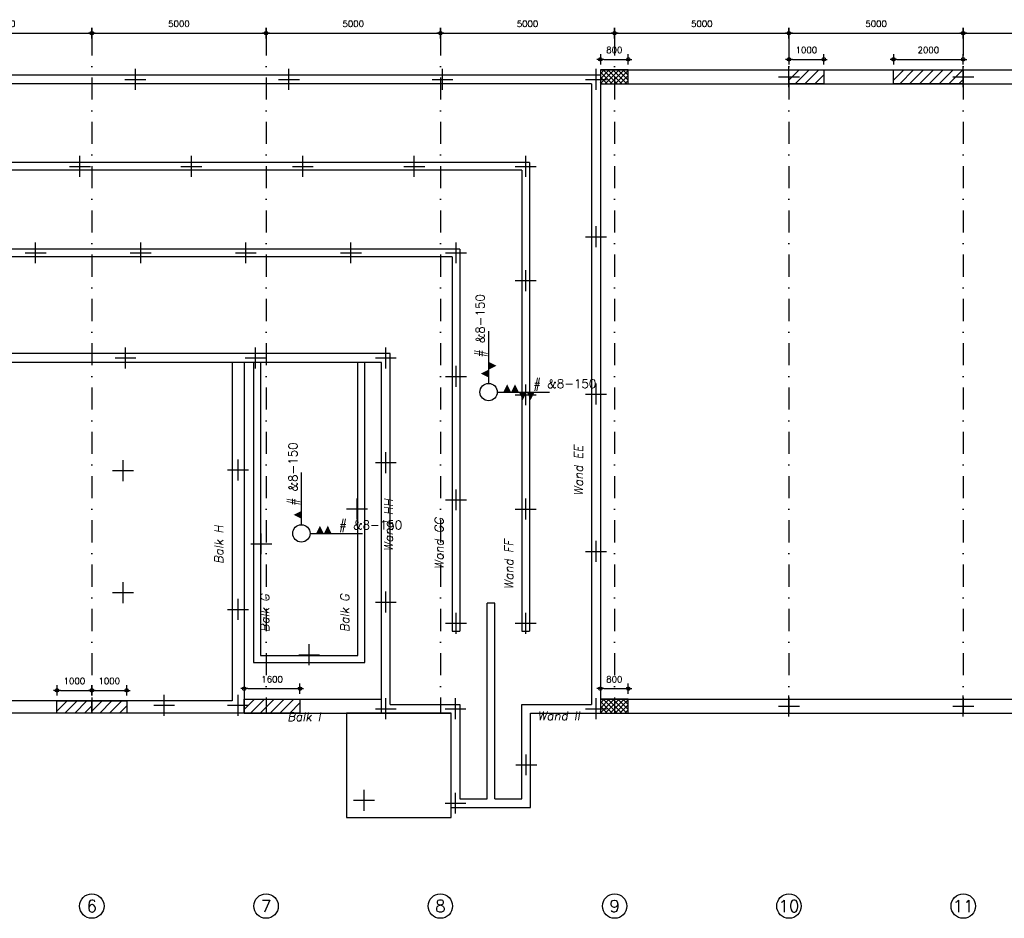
# Model space of a CAD drawing. Extents: x 0 to 139900, y 0 to 143500.
# Tile 22 of 34: x 28431 to 56679, y 88110 to 113885. Entities that reach past the tile are written whole.
import ezdxf
from ezdxf.enums import TextEntityAlignment as Align

# ---------------------------------------------------------------- set-up
doc = ezdxf.new("R2010")
doc.units = 0
doc.header["$LTSCALE"] = 100
doc.header["$PDMODE"] = 3
doc.header["$PDSIZE"] = -3
doc.linetypes.add('DASHDOT2', pattern=[12.7, 6.35, -3.175, 0, -3.175])
doc.layers.get('0').update_dxf_attribs({"linetype": 'CONTINUOUS'})
doc.layers.get('DEFPOINTS').update_dxf_attribs({"linetype": 'CONTINUOUS'})
for name, color, linetype in [('A--A$1C-_CIRKEL', 3, 'CONTINUOUS'), ('A--A23--_F1---_ROOSTER', 8, 'CONTINUOUS'), ('A--L$7A-_STRAMIEN', 1, 'DASHDOT2'), ('A--L$9A-_F123-', 1, 'CONTINUOUS'), ('A--L16--_F123-', 3, 'CONTINUOUS'), ('A--M$1A-_F123-_MAATV', 7, 'CONTINUOUS'), ('A--T$1A-_F123-_0_25MM', 2, 'CONTINUOUS'), ('A--T$1A-_F123-_0_35MM', 3, 'CONTINUOUS')]:
    doc.layers.add(name, color=color, linetype=linetype)
doc.styles.add('0_25', font='ROMANS.shx', dxfattribs={"height": 250})
doc.styles.add('ALFA-0_25', font='ROMANS')
doc.styles.add('BALKEN', font='romand.shx', dxfattribs={"height": 180})
doc.styles.add('MISO', font='ROMANS.shx')
doc.dimstyles.new('DLV18', dxfattribs={"dimscale": 100, "dimtxt": 1.8, "dimasz": 1, "dimexe": 0, "dimexo": 0, "dimgap": 0, "dimtad": 0, "dimdec": 0, "dimrnd": 1, "dimzin": 0, "dimtxsty": 'MISO', "dimblk1": '$DIMDLV', "dimblk2": '$DIMDLV', "dimsah": 1, "dimcen": 0, "dimse1": 1, "dimse2": 1, "dimclrd": 256, "dimclre": 256, "dimclrt": 1, "dimazin": 3, "dimtfac": 1, "dimtdec": 0, "dimtix": 1, "dimtmove": 0, "dimatfit": 3, "dimtvp": 1.5, "dimtolj": 1, "dimtzin": 0})

# ---------------------------------------------------------------- blocks, each defined once
blk = doc.blocks.new('CIRKEL')
at = {"layer": 'A--A$1C-_CIRKEL'}
blk.add_circle((0, 0), 350, dxfattribs=at)
blk = doc.blocks.new('$DIMDLV')
at = {"color": 0}
for p, q in [((-1, 0), (1, 0)), ((0, -1.5), (0, 1.5))]:
    blk.add_line(p, q, dxfattribs=at)
blk.add_circle((0, 0), 0.5, dxfattribs=at)
blk = doc.blocks.new('*D277')
at = {"layer": 'A--M$1A-_F123-_MAATV', "linetype": 'CONTINUOUS'}
blk.add_line((25600, 113497), (30400, 113497), dxfattribs=at)
at = {"layer": 'DEFPOINTS', "color": 0, "linetype": 'CONTINUOUS'}
for p in [(25500, 113497), (30500, 113497), (30500, 113497)]:
    blk.add_point(p, dxfattribs=at)
at = {"layer": 'A--M$1A-_F123-_MAATV', "linetype": 'CONTINUOUS', "xscale": 100, "yscale": 100, "zscale": 100, "rotation": 180}
blk.add_blockref('$DIMDLV', (25500, 113497), dxfattribs=at)
at = {"layer": 'A--M$1A-_F123-_MAATV', "linetype": 'CONTINUOUS', "xscale": 100, "yscale": 100, "zscale": 100}
blk.add_blockref('$DIMDLV', (30500, 113497), dxfattribs=at)
at = {"layer": 'A--M$1A-_F123-_MAATV', "color": 1, "linetype": 'CONTINUOUS', "insert": (28000, 113767), "char_height": 180, "attachment_point": 5, "style": 'MISO'}
blk.add_mtext('\\A1;5000', dxfattribs=at)
blk = doc.blocks.new('*D272')
at = {"layer": 'A--M$1A-_F123-_MAATV', "linetype": 'CONTINUOUS'}
blk.add_line((45600, 113497), (50400, 113497), dxfattribs=at)
at = {"layer": 'DEFPOINTS', "color": 0, "linetype": 'CONTINUOUS'}
for p in [(45500, 113497), (50500, 113497), (50500, 113497)]:
    blk.add_point(p, dxfattribs=at)
at = {"layer": 'A--M$1A-_F123-_MAATV', "linetype": 'CONTINUOUS', "xscale": 100, "yscale": 100, "zscale": 100, "rotation": 180}
blk.add_blockref('$DIMDLV', (45500, 113497), dxfattribs=at)
at = {"layer": 'A--M$1A-_F123-_MAATV', "linetype": 'CONTINUOUS', "xscale": 100, "yscale": 100, "zscale": 100}
blk.add_blockref('$DIMDLV', (50500, 113497), dxfattribs=at)
at = {"layer": 'A--M$1A-_F123-_MAATV', "color": 1, "linetype": 'CONTINUOUS', "insert": (48000, 113767), "char_height": 180, "attachment_point": 5, "style": 'MISO'}
blk.add_mtext('\\A1;5000', dxfattribs=at)
blk = doc.blocks.new('*D275')
at = {"layer": 'A--M$1A-_F123-_MAATV', "linetype": 'CONTINUOUS'}
blk.add_line((35600, 113497), (40400, 113497), dxfattribs=at)
at = {"layer": 'DEFPOINTS', "color": 0, "linetype": 'CONTINUOUS'}
for p in [(35500, 113497), (40500, 113497), (40500, 113497)]:
    blk.add_point(p, dxfattribs=at)
at = {"layer": 'A--M$1A-_F123-_MAATV', "linetype": 'CONTINUOUS', "xscale": 100, "yscale": 100, "zscale": 100, "rotation": 180}
blk.add_blockref('$DIMDLV', (35500, 113497), dxfattribs=at)
at = {"layer": 'A--M$1A-_F123-_MAATV', "linetype": 'CONTINUOUS', "xscale": 100, "yscale": 100, "zscale": 100}
blk.add_blockref('$DIMDLV', (40500, 113497), dxfattribs=at)
at = {"layer": 'A--M$1A-_F123-_MAATV', "color": 1, "linetype": 'CONTINUOUS', "insert": (38000, 113767), "char_height": 180, "attachment_point": 5, "style": 'MISO'}
blk.add_mtext('\\A1;5000', dxfattribs=at)
blk = doc.blocks.new('*D276')
at = {"layer": 'A--M$1A-_F123-_MAATV', "linetype": 'CONTINUOUS'}
blk.add_line((30600, 113497), (35400, 113497), dxfattribs=at)
at = {"layer": 'DEFPOINTS', "color": 0, "linetype": 'CONTINUOUS'}
for p in [(30500, 113497), (35500, 113497), (35500, 113497)]:
    blk.add_point(p, dxfattribs=at)
at = {"layer": 'A--M$1A-_F123-_MAATV', "linetype": 'CONTINUOUS', "xscale": 100, "yscale": 100, "zscale": 100, "rotation": 180}
blk.add_blockref('$DIMDLV', (30500, 113497), dxfattribs=at)
at = {"layer": 'A--M$1A-_F123-_MAATV', "linetype": 'CONTINUOUS', "xscale": 100, "yscale": 100, "zscale": 100}
blk.add_blockref('$DIMDLV', (35500, 113497), dxfattribs=at)
at = {"layer": 'A--M$1A-_F123-_MAATV', "color": 1, "linetype": 'CONTINUOUS', "insert": (33000, 113767), "char_height": 180, "attachment_point": 5, "style": 'MISO'}
blk.add_mtext('\\A1;5000', dxfattribs=at)
blk = doc.blocks.new('*D274')
at = {"layer": 'A--M$1A-_F123-_MAATV', "linetype": 'CONTINUOUS'}
blk.add_line((40600, 113497), (45400, 113497), dxfattribs=at)
at = {"layer": 'DEFPOINTS', "color": 0, "linetype": 'CONTINUOUS'}
for p in [(40500, 113497), (45500, 113497), (45500, 113497)]:
    blk.add_point(p, dxfattribs=at)
at = {"layer": 'A--M$1A-_F123-_MAATV', "linetype": 'CONTINUOUS', "xscale": 100, "yscale": 100, "zscale": 100, "rotation": 180}
blk.add_blockref('$DIMDLV', (40500, 113497), dxfattribs=at)
at = {"layer": 'A--M$1A-_F123-_MAATV', "linetype": 'CONTINUOUS', "xscale": 100, "yscale": 100, "zscale": 100}
blk.add_blockref('$DIMDLV', (45500, 113497), dxfattribs=at)
at = {"layer": 'A--M$1A-_F123-_MAATV', "color": 1, "linetype": 'CONTINUOUS', "insert": (43000, 113767), "char_height": 180, "attachment_point": 5, "style": 'MISO'}
blk.add_mtext('\\A1;5000', dxfattribs=at)
blk = doc.blocks.new('*D270')
at = {"layer": 'A--M$1A-_F123-_MAATV', "linetype": 'CONTINUOUS'}
blk.add_line((55600, 113497), (60400, 113497), dxfattribs=at)
at = {"layer": 'DEFPOINTS', "color": 0, "linetype": 'CONTINUOUS'}
for p in [(55500, 113497), (60500, 113497), (60500, 113497)]:
    blk.add_point(p, dxfattribs=at)
at = {"layer": 'A--M$1A-_F123-_MAATV', "linetype": 'CONTINUOUS', "xscale": 100, "yscale": 100, "zscale": 100, "rotation": 180}
blk.add_blockref('$DIMDLV', (55500, 113497), dxfattribs=at)
at = {"layer": 'A--M$1A-_F123-_MAATV', "linetype": 'CONTINUOUS', "xscale": 100, "yscale": 100, "zscale": 100}
blk.add_blockref('$DIMDLV', (60500, 113497), dxfattribs=at)
at = {"layer": 'A--M$1A-_F123-_MAATV', "color": 1, "linetype": 'CONTINUOUS', "insert": (58000, 113767), "char_height": 180, "attachment_point": 5, "style": 'MISO'}
blk.add_mtext('\\A1;5000', dxfattribs=at)
blk = doc.blocks.new('*D273')
at = {"layer": 'A--M$1A-_F123-_MAATV', "linetype": 'CONTINUOUS'}
blk.add_line((50600, 113497), (55400, 113497), dxfattribs=at)
at = {"layer": 'DEFPOINTS', "color": 0, "linetype": 'CONTINUOUS'}
for p in [(50500, 113497), (55500, 113497), (55500, 113497)]:
    blk.add_point(p, dxfattribs=at)
at = {"layer": 'A--M$1A-_F123-_MAATV', "linetype": 'CONTINUOUS', "xscale": 100, "yscale": 100, "zscale": 100, "rotation": 180}
blk.add_blockref('$DIMDLV', (50500, 113497), dxfattribs=at)
at = {"layer": 'A--M$1A-_F123-_MAATV', "linetype": 'CONTINUOUS', "xscale": 100, "yscale": 100, "zscale": 100}
blk.add_blockref('$DIMDLV', (55500, 113497), dxfattribs=at)
at = {"layer": 'A--M$1A-_F123-_MAATV', "color": 1, "linetype": 'CONTINUOUS', "insert": (53000, 113767), "char_height": 180, "attachment_point": 5, "style": 'MISO'}
blk.add_mtext('\\A1;5000', dxfattribs=at)
blk = doc.blocks.new('PP99001-')
at = {"layer": 'A--L$9A-_F123-', "color": 2}
for p, q in [((0, -300), (0, 300)), ((-300, 0), (300, 0))]:
    blk.add_line(p, q, dxfattribs=at)
blk = doc.blocks.new('*D328')
at = {"layer": 'A--M$1A-_F123-_MAATV'}
blk.add_line((53600, 112747), (55400, 112747), dxfattribs=at)
at = {"layer": 'DEFPOINTS', "color": 0}
for p in [(55500, 112747), (53500, 112447), (55500, 112447)]:
    blk.add_point(p, dxfattribs=at)
at = {"layer": 'A--M$1A-_F123-_MAATV', "xscale": 100, "yscale": 100, "zscale": 100, "rotation": 180}
blk.add_blockref('$DIMDLV', (53500, 112747), dxfattribs=at)
at = {"layer": 'A--M$1A-_F123-_MAATV', "xscale": 100, "yscale": 100, "zscale": 100}
blk.add_blockref('$DIMDLV', (55500, 112747), dxfattribs=at)
at = {"layer": 'A--M$1A-_F123-_MAATV', "color": 1, "insert": (54500, 113017), "char_height": 180, "attachment_point": 5, "style": 'MISO'}
blk.add_mtext('\\A1;2000', dxfattribs=at)
blk = doc.blocks.new('*D329')
at = {"layer": 'A--M$1A-_F123-_MAATV'}
blk.add_line((50600, 112747), (51400, 112747), dxfattribs=at)
at = {"layer": 'DEFPOINTS', "color": 0}
for p in [(51500, 112747), (50500, 112447), (51500, 112447)]:
    blk.add_point(p, dxfattribs=at)
at = {"layer": 'A--M$1A-_F123-_MAATV', "xscale": 100, "yscale": 100, "zscale": 100, "rotation": 180}
blk.add_blockref('$DIMDLV', (50500, 112747), dxfattribs=at)
at = {"layer": 'A--M$1A-_F123-_MAATV', "xscale": 100, "yscale": 100, "zscale": 100}
blk.add_blockref('$DIMDLV', (51500, 112747), dxfattribs=at)
at = {"layer": 'A--M$1A-_F123-_MAATV', "color": 1, "insert": (51000, 113017), "char_height": 180, "attachment_point": 5, "style": 'MISO'}
blk.add_mtext('\\A1;1000', dxfattribs=at)
blk = doc.blocks.new('*D330')
at = {"layer": 'A--M$1A-_F123-_MAATV'}
blk.add_line((45190, 112747), (45790, 112747), dxfattribs=at)
at = {"layer": 'DEFPOINTS', "color": 0}
for p in [(45890, 112747), (45090, 112447), (45890, 112447)]:
    blk.add_point(p, dxfattribs=at)
at = {"layer": 'A--M$1A-_F123-_MAATV', "xscale": 100, "yscale": 100, "zscale": 100, "rotation": 180}
blk.add_blockref('$DIMDLV', (45090, 112747), dxfattribs=at)
at = {"layer": 'A--M$1A-_F123-_MAATV', "xscale": 100, "yscale": 100, "zscale": 100}
blk.add_blockref('$DIMDLV', (45890, 112747), dxfattribs=at)
at = {"layer": 'A--M$1A-_F123-_MAATV', "color": 1, "insert": (45490, 113017), "char_height": 180, "attachment_point": 5, "style": 'MISO'}
blk.add_mtext('\\A1;800', dxfattribs=at)
blk = doc.blocks.new('*D331')
at = {"layer": 'A--M$1A-_F123-_MAATV'}
blk.add_line((45190, 94697), (45790, 94697), dxfattribs=at)
at = {"layer": 'DEFPOINTS', "color": 0}
for p in [(45890, 94697), (45090, 94397), (45890, 94397)]:
    blk.add_point(p, dxfattribs=at)
at = {"layer": 'A--M$1A-_F123-_MAATV', "xscale": 100, "yscale": 100, "zscale": 100, "rotation": 180}
blk.add_blockref('$DIMDLV', (45090, 94697), dxfattribs=at)
at = {"layer": 'A--M$1A-_F123-_MAATV', "xscale": 100, "yscale": 100, "zscale": 100}
blk.add_blockref('$DIMDLV', (45890, 94697), dxfattribs=at)
at = {"layer": 'A--M$1A-_F123-_MAATV', "color": 1, "insert": (45490, 94967), "char_height": 180, "attachment_point": 5, "style": 'MISO'}
blk.add_mtext('\\A1;800', dxfattribs=at)
blk = doc.blocks.new('*D332')
at = {"layer": 'A--M$1A-_F123-_MAATV'}
blk.add_line((34972, 94697), (36372, 94697), dxfattribs=at)
at = {"layer": 'DEFPOINTS', "color": 0}
for p in [(36472, 94697), (34872, 94397), (36472, 94397)]:
    blk.add_point(p, dxfattribs=at)
at = {"layer": 'A--M$1A-_F123-_MAATV', "xscale": 100, "yscale": 100, "zscale": 100, "rotation": 180}
blk.add_blockref('$DIMDLV', (34872, 94697), dxfattribs=at)
at = {"layer": 'A--M$1A-_F123-_MAATV', "xscale": 100, "yscale": 100, "zscale": 100}
blk.add_blockref('$DIMDLV', (36472, 94697), dxfattribs=at)
at = {"layer": 'A--M$1A-_F123-_MAATV', "color": 1, "insert": (35672, 94967), "char_height": 180, "attachment_point": 5, "style": 'MISO'}
blk.add_mtext('\\A1;1600', dxfattribs=at)
blk = doc.blocks.new('*D343')
at = {"layer": 'A--M$1A-_F123-_MAATV'}
blk.add_line((30600, 94647), (31400, 94647), dxfattribs=at)
at = {"layer": 'DEFPOINTS', "color": 0}
for p in [(31500, 94647), (30500, 94347), (31500, 94347)]:
    blk.add_point(p, dxfattribs=at)
at = {"layer": 'A--M$1A-_F123-_MAATV', "xscale": 100, "yscale": 100, "zscale": 100, "rotation": 180}
blk.add_blockref('$DIMDLV', (30500, 94647), dxfattribs=at)
at = {"layer": 'A--M$1A-_F123-_MAATV', "xscale": 100, "yscale": 100, "zscale": 100}
blk.add_blockref('$DIMDLV', (31500, 94647), dxfattribs=at)
at = {"layer": 'A--M$1A-_F123-_MAATV', "color": 1, "insert": (31000, 94917), "char_height": 180, "attachment_point": 5, "style": 'MISO'}
blk.add_mtext('\\A1;1000', dxfattribs=at)
blk = doc.blocks.new('*D344')
at = {"layer": 'A--M$1A-_F123-_MAATV'}
blk.add_line((29600, 94647), (30400, 94647), dxfattribs=at)
at = {"layer": 'DEFPOINTS', "color": 0}
for p in [(30500, 94647), (29500, 94347), (30500, 94347)]:
    blk.add_point(p, dxfattribs=at)
at = {"layer": 'A--M$1A-_F123-_MAATV', "xscale": 100, "yscale": 100, "zscale": 100, "rotation": 180}
blk.add_blockref('$DIMDLV', (29500, 94647), dxfattribs=at)
at = {"layer": 'A--M$1A-_F123-_MAATV', "xscale": 100, "yscale": 100, "zscale": 100}
blk.add_blockref('$DIMDLV', (30500, 94647), dxfattribs=at)
at = {"layer": 'A--M$1A-_F123-_MAATV', "color": 1, "insert": (30000, 94917), "char_height": 180, "attachment_point": 5, "style": 'MISO'}
blk.add_mtext('\\A1;1000', dxfattribs=at)

msp = doc.modelspace()

# ---------------------------------------------------------------- hatches: boundary and pattern name
at = {"layer": 'A--L16--_F123-'}
h = msp.add_hatch(dxfattribs=at)
h.set_pattern_fill('_USER', color=8, scale=100, angle=45, style=0, double=1, pattern_type=0)
h.set_pattern_definition([(45, (30123.83, 20717.05), (-70.71068, 70.71068), []), (135, (30123.83, 20717.05), (-70.71068, -70.71068), [])])
h.paths.add_polyline_path([(45090, 112047), (45890, 112047), (45890, 112447), (45090, 112447)])
h = msp.add_hatch(dxfattribs=at)
h.set_pattern_fill('_USER', color=8, scale=200, angle=135, style=0, pattern_type=0)
h.set_pattern_definition([(45, (-49430, 26647.05), (141.42136, -141.42136), [])])
h.paths.add_polyline_path([(50500, 112047), (50500, 112447), (51500, 112447), (51500, 112047)])
h = msp.add_hatch(dxfattribs=at)
h.set_pattern_fill('_USER', color=8, scale=200, angle=135, style=0, pattern_type=0)
h.set_pattern_definition([(45, (-46430, 26647.05), (141.42136, -141.42136), [])])
h.paths.add_polyline_path([(53500, 112047), (53500, 112447), (55500, 112447), (55500, 112047)])
h = msp.add_hatch(dxfattribs=at)
h.set_pattern_fill('_USER', color=8, scale=200, angle=135, style=0, pattern_type=0)
h.set_pattern_definition([(45, (-65058, 8597.05), (141.42136, -141.42136), [])])
h.paths.add_polyline_path([(34872, 93997), (34872, 94397), (36472, 94397), (36472, 93997)])
h = msp.add_hatch(dxfattribs=at)
h.set_pattern_fill('_USER', color=8, scale=100, angle=45, style=0, double=1, pattern_type=0)
h.set_pattern_definition([(45, (30123.83, 2667.05), (-70.71068, 70.71068), []), (135, (30123.83, 2667.05), (-70.71068, -70.71068), [])])
h.paths.add_polyline_path([(45090, 93997), (45890, 93997), (45890, 94397), (45090, 94397)])
h = msp.add_hatch(dxfattribs=at)
h.set_pattern_fill('_USER', color=8, scale=200, angle=135, style=0, pattern_type=0)
h.set_pattern_definition([(45, (-70430, 8547.05), (141.42136, -141.42136), [])])
h.paths.add_polyline_path([(29500, 93997), (29500, 94347), (30500, 94347), (30500, 93997)])
h = msp.add_hatch(dxfattribs=at)
h.set_pattern_fill('_USER', color=8, scale=200, angle=135, style=0, pattern_type=0)
h.set_pattern_definition([(45, (-69430, 8547.05), (141.42136, -141.42136), [])])
h.paths.add_polyline_path([(30500, 93997), (30500, 94347), (31500, 94347), (31500, 93997)])

# ---------------------------------------------------------------- linework, layer by layer
at = {"layer": 'A--A23--_F1---_ROOSTER', "linetype": 'CONTINUOUS'}
for points in [[(45090, 112047), (45890, 112047), (45890, 112447), (45090, 112447)], [(45090, 93997), (45890, 93997), (45890, 94397), (45090, 94397)]]:
    msp.add_lwpolyline(points, close=True, dxfattribs=at)
at = {"layer": 'A--A23--_F1---_ROOSTER'}
msp.add_lwpolyline([(37810, 90997), (40810, 90997), (40810, 93997), (37810, 93997)], close=True, dxfattribs=at)
at = {"layer": 'A--L$7A-_STRAMIEN'}
for p, q in [((30500, 113497), (30500, 93997)), ((35500, 113497), (35500, 93997)), ((40500, 113497), (40500, 93997)), ((45500, 113497), (45500, 93997)), ((50500, 113497), (50500, 93997)), ((55500, 113497), (55500, 93997))]:
    msp.add_line(p, q, dxfattribs=at)
at = {"layer": 'A--L16--_F123-', "color": 8}
for p, q in [((45090, 112447), (75150, 112447)), ((45090, 112447), (45090, 112297)), ((45090, 112297), (5200, 112297)), ((45090, 112297), (45090, 93997)), ((44840, 112047), (5450, 112047)), ((44840, 112047), (44840, 94247)), ((45090, 112047), (70505, 112047)), ((43060, 109787), (7550, 109787)), ((43060, 109787), (43060, 96347)), ((42840, 109567), (7550, 109567)), ((42840, 109567), (42840, 96347)), ((41060, 107307), (7550, 107307)), ((40840, 107087), (7550, 107087)), ((40840, 107087), (40840, 96347)), ((41060, 107307), (41060, 96347)), ((39060, 104307), (5450, 104307)), ((39060, 94247), (39060, 104307)), ((38810, 104057), (5200, 104057)), ((34522, 104057), (34522, 94347)), ((34872, 104057), (34872, 93997)), ((38810, 93997), (38810, 104057)), ((41840, 91537), (41840, 97147)), ((42060, 97147), (41840, 97147)), ((42060, 91537), (42060, 97147)), ((40840, 96347), (41060, 96347)), ((42840, 96347), (43060, 96347)), ((34872, 94397), (38810, 94397)), ((45090, 94397), (70505, 94397)), ((34522, 94347), (5550, 94347)), ((39060, 94247), (41060, 94247)), ((41060, 94247), (41060, 91537)), ((42840, 91537), (42840, 94247)), ((42840, 94247), (44840, 94247)), ((34872, 93997), (5200, 93997)), ((34872, 93997), (38636, 93997)), ((38636, 93997), (40810, 93997)), ((43090, 91287), (43090, 93997)), ((43090, 93997), (45090, 93997)), ((45090, 93997), (85800, 93997)), ((41060, 91537), (41840, 91537)), ((42060, 91537), (42840, 91537)), ((40810, 91287), (43090, 91287))]:
    msp.add_line(p, q, dxfattribs=at)
for points in [[(50500, 112047), (50500, 112447), (51500, 112447), (51500, 112047)], [(53500, 112047), (53500, 112447), (55500, 112447), (55500, 112047)], [(35336, 95647), (38136, 95647), (38136, 104057), (35336, 104057)], [(34872, 93997), (34872, 94397), (36472, 94397), (36472, 93997)], [(29500, 93997), (29500, 94347), (30500, 94347), (30500, 93997)], [(30500, 93997), (30500, 94347), (31500, 94347), (31500, 93997)]]:
    msp.add_lwpolyline(points, close=True, dxfattribs=at)
msp.add_lwpolyline([(35136, 104057), (35136, 95447), (38336, 95447), (38336, 104057)], dxfattribs=at)
at = {"layer": 'A--T$1A-_F123-_0_25MM', "color": 7}
for points in [[(45090, 112297, 0, 100, 0), (44990.2, 112014.1, 0, 0, 0), (41966, 103439, 0, 0, 0)], [(38886, 104307, 0, 100, 0), (38594.1, 104376.3, 0, 0, 0), (22781.1, 108127, 0, 0, 0)], [(38886, 104457, 0, 100, 0), (38586, 104457, 0, 0, 0), (38586, 104457, 0, 0, 0), (5500, 104457, 100, 0, 0), (5200, 104457, 0, 0, 0)], [(38336, 104057, 0, 100, 0), (38231.5, 103775.8, 0, 0, 0), (36599.4, 99384.6, 0, 0, 0)], [(38636, 93997, 0, 100, 0), (38735.8, 94280, 0, 0, 0), (41799.7, 102967.5, 0, 0, 0)], [(34872, 93997, 0, 100, 0), (34587.9, 94093.4, 0, 0, 0), (18949.9, 99395.3, 0, 0, 0)], [(35136, 95447, 0, 100, 0), (35240.5, 95728.3, 0, 0, 0), (36425.2, 98915.9, 0, 0, 0)]]:
    msp.add_lwpolyline(points, format="xyseb", dxfattribs=at)
at = {"layer": 'A--T$1A-_F123-_0_35MM', "color": 3}
for p, q in [((41886.7, 103453.2), (41886.7, 104953.2)), ((42132.8, 103199.4), (43632.8, 103199.4)), ((36516.2, 99400.2), (36516.2, 100900.2)), ((36762.3, 99146.4), (38262.3, 99146.4))]:
    msp.add_line(p, q, dxfattribs=at)
for centre in [(41882.8, 103203.3), (36512.3, 99150.2)]:
    msp.add_circle(centre, 250, dxfattribs=at)
for points in [[(41886.7, 104072.6), (42111.7, 103960.1), (41886.7, 103847.6)], [(41886.8, 103622.6), (41661.7, 103735), (41886.7, 103847.6)], [(42302.1, 103199.3), (42414.6, 103424.3), (42527.1, 103199.4)], [(42527.1, 103199.4), (42639.6, 103424.4), (42752.1, 103199.4)], [(42977.1, 103199.4), (42864.7, 102974.4), (42752.1, 103199.4)], [(43202.1, 103199.4), (43089.7, 102974.4), (42977.1, 103199.4)], [(36516.3, 99569.6), (36291.3, 99682), (36516.2, 99794.6)], [(36931.6, 99146.3), (37044.1, 99371.3), (37156.6, 99146.3)], [(37156.6, 99146.3), (37269.1, 99371.4), (37381.6, 99146.4)]]:
    msp.add_solid(points, dxfattribs=at)

# ---------------------------------------------------------------- block references
for p in [(31751.7, 112172), (36156.1, 112172), (40560.6, 112172), (44965, 112172), (50500, 112247), (55500, 112247), (30159.1, 109677), (33356.8, 109677), (36554.5, 109677), (39752.3, 109677), (42950, 109677), (44965, 107659.5), (28886.4, 107197), (31902.3, 107197), (34918.2, 107197), (37934.1, 107197), (40950, 107197), (42950, 106400.8), (31466.1, 104182), (35200.6, 104182), (38935, 104182), (40950, 103655.4), (42950, 103124.5), (44965, 103147), (38935, 101182), (31397, 100952), (34697, 100972), (40950, 100113.7), (38111, 99852), (42950, 99848.3), (35361, 98852), (44965, 98634.5), (31397, 97452), (38935, 97182), (34697, 96972), (40950, 96572), (42950, 96572), (36736, 95672), (32575, 94222), (34697, 94222), (38935, 94122), (40935, 94122), (44965, 94122), (50500, 94197), (55500, 94197), (42965, 92512), (38310, 91497), (40935, 91412)]:
    msp.add_blockref('PP99001-', p)
at = {"layer": 'A--M$1A-_F123-_MAATV'}
ref = msp.add_blockref('CIRKEL', (30500, 88460), dxfattribs=at)
ref.add_attrib('A', '6', dxfattribs={"layer": 'A--T$1A-_F123-_0_25MM', "height": 350, "style": 'ALFA-0_25'}).set_placement((30500, 88460), align=Align.MIDDLE_CENTER)
ref = msp.add_blockref('CIRKEL', (35500, 88460), dxfattribs=at)
ref.add_attrib('A', '7', dxfattribs={"layer": 'A--T$1A-_F123-_0_25MM', "height": 350, "style": 'ALFA-0_25'}).set_placement((35500, 88460), align=Align.MIDDLE_CENTER)
ref = msp.add_blockref('CIRKEL', (40500, 88460), dxfattribs=at)
ref.add_attrib('A', '8', dxfattribs={"layer": 'A--T$1A-_F123-_0_25MM', "height": 350, "style": 'ALFA-0_25'}).set_placement((40500, 88460), align=Align.MIDDLE_CENTER)
ref = msp.add_blockref('CIRKEL', (45500, 88460), dxfattribs=at)
ref.add_attrib('A', '9', dxfattribs={"layer": 'A--T$1A-_F123-_0_25MM', "height": 350, "style": 'ALFA-0_25'}).set_placement((45500, 88460), align=Align.MIDDLE_CENTER)
ref = msp.add_blockref('CIRKEL', (50500, 88460), dxfattribs=at)
ref.add_attrib('A', '10', dxfattribs={"layer": 'A--T$1A-_F123-_0_25MM', "height": 350, "style": 'ALFA-0_25'}).set_placement((50500, 88460), align=Align.MIDDLE_CENTER)
ref = msp.add_blockref('CIRKEL', (55500, 88460), dxfattribs=at)
ref.add_attrib('A', '11', dxfattribs={"layer": 'A--T$1A-_F123-_0_25MM', "height": 350, "style": 'ALFA-0_25'}).set_placement((55500, 88460), align=Align.MIDDLE_CENTER)

# ---------------------------------------------------------------- texts
at = {"layer": 'A--T$1A-_F123-_0_25MM', "style": '0_25'}
for p in [(41766.7, 104203.2), (36396.2, 99950.2)]:
    msp.add_text('# &8-150', height=250, rotation=90, dxfattribs=at).set_placement(p)
for p in [(43163.9, 103319.4), (37593.4, 99266.4)]:
    msp.add_text('# &8-150', height=250, dxfattribs=at).set_placement(p)
at = {"layer": 'A--T$1A-_F123-_0_35MM', "color": 2, "style": 'BALKEN', "oblique": 10}
for s, p in [('Wand EE', (44586.1, 100954.9)), ('Wand HH', (39139.9, 99384.8)), ('Wand GG', (40586.1, 98859.5)), ('Balk H', (34268.1, 98828.3)), ('Wand FF', (42586.1, 98257.2)), ('Balk G', (35589.9, 96864.8)), ('Balk G', (37882.1, 96864.8))]:
    msp.add_text(s, height=250, rotation=90, dxfattribs=at).set_placement(p, align=Align.CENTER)
for s, p in [('Balk I', (36590.1, 93767.9)), ('Wand II', (43895.5, 93793.7))]:
    msp.add_text(s, height=250, dxfattribs=at).set_placement(p, align=Align.CENTER)

# ---------------------------------------------------------------- dimensions: what is measured, and where the dimension line sits
at = {"layer": 'A--M$1A-_F123-_MAATV', "linetype": 'CONTINUOUS'}
for base, p1, p2, picture, middle in [((30500, 113497), (25500, 113497), (30500, 113497), '*D277', (28000, 113767)), ((35500, 113497), (30500, 113497), (35500, 113497), '*D276', (33000, 113767)), ((40500, 113497), (35500, 113497), (40500, 113497), '*D275', (38000, 113767)), ((45500, 113497), (40500, 113497), (45500, 113497), '*D274', (43000, 113767)), ((50500, 113497), (45500, 113497), (50500, 113497), '*D272', (48000, 113767)), ((55500, 113497), (50500, 113497), (55500, 113497), '*D273', (53000, 113767)), ((60500, 113497), (55500, 113497), (60500, 113497), '*D270', (58000, 113767))]:
    dim = msp.add_linear_dim(base=base, p1=p1, p2=p2, dimstyle='DLV18', dxfattribs=at)
    dim.commit()
    dim.dimension.update_dxf_attribs({"geometry": picture, "text_midpoint": middle})
at = {"layer": 'A--M$1A-_F123-_MAATV'}
for base, p1, p2, picture, middle in [((45890, 112747), (45090, 112447), (45890, 112447), '*D330', (45490, 113017)), ((51500, 112747), (50500, 112447), (51500, 112447), '*D329', (51000, 113017)), ((55500, 112747), (53500, 112447), (55500, 112447), '*D328', (54500, 113017))]:
    dim = msp.add_linear_dim(base=base, p1=p1, p2=p2, angle=0, dimstyle='DLV18', dxfattribs=at)
    dim.commit()
    dim.dimension.update_dxf_attribs({"geometry": picture, "text_midpoint": middle})
for base, p1, p2, picture, middle in [((30500, 94647), (29500, 94347), (30500, 94347), '*D344', (30000, 94917)), ((31500, 94647), (30500, 94347), (31500, 94347), '*D343', (31000, 94917)), ((36472, 94697), (34872, 94397), (36472, 94397), '*D332', (35672, 94967)), ((45890, 94697), (45090, 94397), (45890, 94397), '*D331', (45490, 94967))]:
    dim = msp.add_linear_dim(base=base, p1=p1, p2=p2, dimstyle='DLV18', dxfattribs=at)
    dim.commit()
    dim.dimension.update_dxf_attribs({"geometry": picture, "text_midpoint": middle})

doc.saveas('drawing.dxf')
